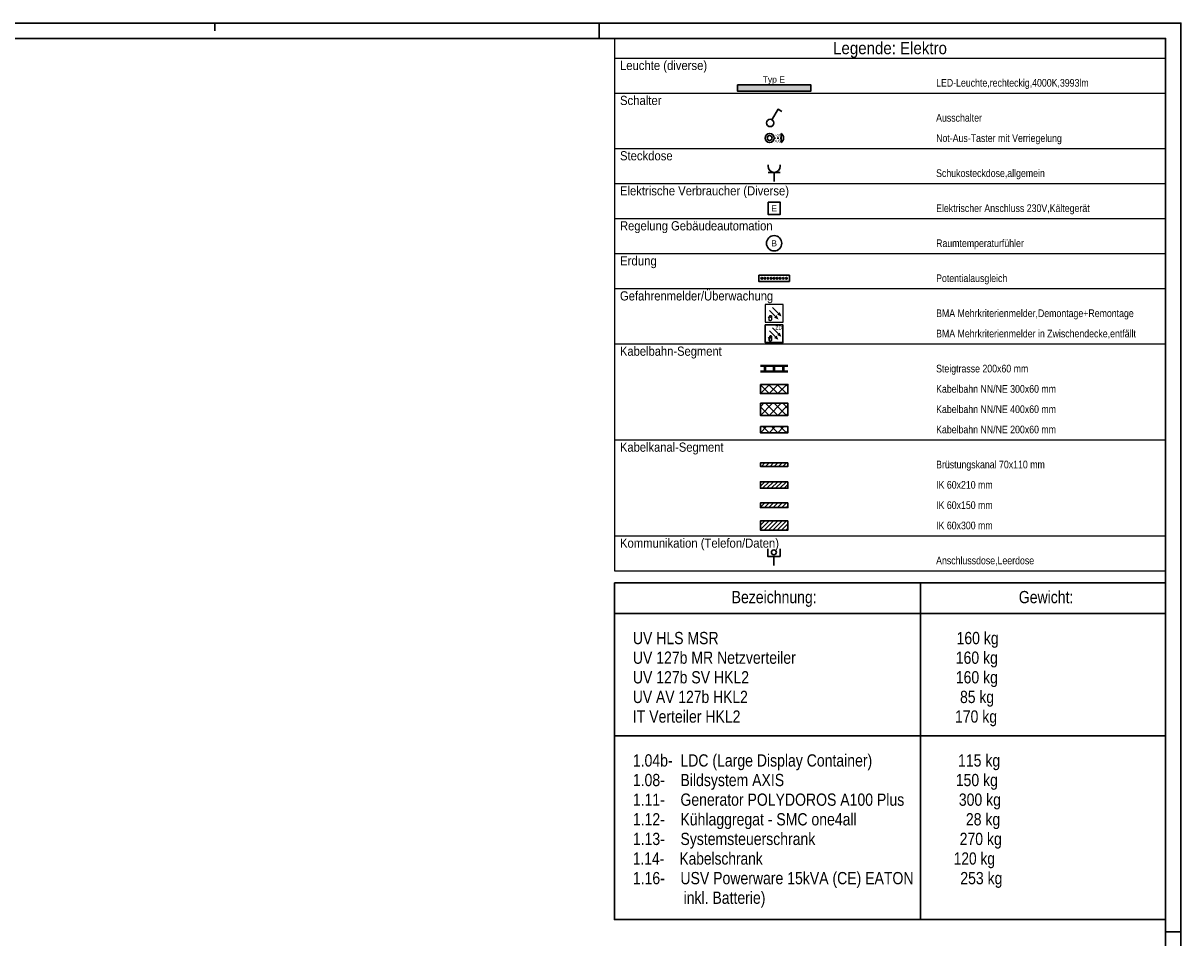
# Model space of a CAD drawing. Header units: millimetres. Extents: x -2000 to 82100, y -500 to 58900.
# Tile 21 of 21: x 44284 to 82100, y 29000 to 58900. Entities that reach past the tile are written whole.
import ezdxf
from ezdxf.enums import TextEntityAlignment as Align

# ---------------------------------------------------------------- set-up
doc = ezdxf.new("R2010")
doc.units = ezdxf.units.MM
doc.layers.add('ITB_XXX_Layout Legenden', color=7, linetype='Continuous')
doc.layers.add('ITB_XXX_Layout Rahmen', color=18, linetype='Continuous')
doc.styles.add('ARIAL', font='txt', dxfattribs={"height": 0.2})
doc.styles.add('Arial Narrow', font='txt', dxfattribs={"height": 0.2})
doc.styles.add('ARIAL NARROW_B', font='txt', dxfattribs={"height": 0.2})

# ---------------------------------------------------------------- blocks, each defined once
blk = doc.blocks.new('Rechteck-ID-30-103-132-587')
at = {"layer": 'ITB_XXX_Layout Legenden', "color": 7, "lineweight": 30}
blk.add_lwpolyline([(-9000, 500), (-9000, -500), (9000, -500), (9000, 500), (-9000, 500)], dxfattribs=at)
blk = doc.blocks.new('Text-Text- Bezeichnung--ID-30-103-132-758')
at = {"layer": 'ITB_XXX_Layout Legenden', "color": 7, "lineweight": 5, "style": 'Arial Narrow', "width": 0.999389}
blk.add_text('Bezeichnung:', height=400, dxfattribs=at).set_placement((0, 0), (2777, 0), align=Align.FIT)
blk = doc.blocks.new('Text-Text- Gewicht--ID-30-103-132-872')
at = {"layer": 'ITB_XXX_Layout Legenden', "color": 7, "lineweight": 5, "style": 'Arial Narrow', "width": 0.999679}
blk.add_text('Gewicht:', height=400, dxfattribs=at).set_placement((0, 0), (1783, 0), align=Align.FIT)
blk = doc.blocks.new('Rechteck-ID-30-103-132-911')
at = {"layer": 'ITB_XXX_Layout Legenden', "color": 7, "lineweight": 30}
blk.add_lwpolyline([(-9000, 2000), (-9000, -2000), (9000, -2000), (9000, 2000), (-9000, 2000)], dxfattribs=at)
blk = doc.blocks.new('Text-Text- UV HLS MSR                                                             160 kg--UV 127b MR Netzverteiler                                         160 kg--UV 127b SV HKL2                                                     160 kg--UV AV 127b HKL2                                                       85 kg --IT Verteiler HKL2                                                       170 kg-ID-30-103-132-915')
at = {"layer": 'ITB_XXX_Layout Legenden', "color": 7, "lineweight": 5, "style": 'Arial Narrow'}
for s, width, p, p2 in [('UV HLS MSR                                                             160 kg', 1.000388, (0, 0), (11949, 0)), ('UV 127b MR Netzverteiler                                         160 kg', 1.000083, (0, -641), (11923, -641)), ('UV 127b SV HKL2                                                     160 kg', 1.000277, (0, -1282), (11924, -1282)), ('UV AV 127b HKL2                                                       85 kg ', 0.989739, (0, -1924), (11924, -1924)), ('IT Verteiler HKL2                                                       170 kg', 1.00032, (0, -2565), (11898, -2565))]:
    blk.add_text(s, height=400, dxfattribs=dict(at, width=width)).set_placement(p, p2, align=Align.FIT)
blk = doc.blocks.new('Rechteck-ID-30-103-132-927')
at = {"layer": 'ITB_XXX_Layout Legenden', "color": 7, "lineweight": 30}
blk.add_lwpolyline([(-9000, 3000), (-9000, -3000), (9000, -3000), (9000, 3000), (-9000, 3000)], dxfattribs=at)
blk = doc.blocks.new('Text-Text- 1-04b-  LDC -Large Display Container-                      115 kg--1-08-    Bildsystem AXIS                                            150 kg--1-11-    Generator POLYDOROS A100 Plus              300 kg--1-12-    Kühlaggregat - SMC one4all                            28 kg--1-13-    Systemsteuerschrank                                     270 kg--1-14-    Kabelschrank                                                  120 kg  --1-16-    USV Powerware 15kVA -CE- EATON            253 kg--             inkl- Batterie--ID-30-103-132-931')
at = {"layer": 'ITB_XXX_Layout Legenden', "color": 7, "lineweight": 5, "style": 'Arial Narrow'}
for s, width, p, p2 in [('1.04b-  LDC (Large Display Container)                      115 kg', 0.999818, (0, 0), (11998, 0)), ('1.08-    Bildsystem AXIS                                            150 kg', 1.000197, (0, -641), (11924, -641)), ('1.11-    Generator POLYDOROS A100 Plus              300 kg', 0.999832, (0, -1282), (12024, -1282)), ('1.12-    Kühlaggregat - SMC one4all                            28 kg', 0.999944, (0, -1924), (12000, -1924)), ('1.13-    Systemsteuerschrank                                     270 kg', 0.999948, (0, -2565), (12051, -2565)), ('1.14-    Kabelschrank                                                  120 kg  ', 0.979485, (0, -3206), (12078, -3206)), ('1.16-    USV Powerware 15kVA (CE) EATON            253 kg', 0.99993, (0, -3847), (12072, -3847)), ('             inkl. Batterie)', 1.000177, (0, -4488), (4331, -4488))]:
    blk.add_text(s, height=400, dxfattribs=dict(at, width=width)).set_placement(p, p2, align=Align.FIT)
blk = doc.blocks.new('Legenden-ID-30-103-132-688')
at = {"color": 7, "lineweight": 25}
blk.add_wipeout([(0, 0), (18000, 0), (18000, 17400), (0, 17400)], dxfattribs=at).dxf.layer = 'ITB_XXX_Layout Legenden'
at = {"layer": 'ITB_XXX_Layout Legenden', "lineweight": 30}
for color, points in [(50, [(4015, 15679), (6415, 15679), (6415, 15879), (4015, 15879)]), (7, [(5297, 7687), (5216, 7605), (5355, 7548)]), (7, [(5395, 7785), (5314, 7703), (5453, 7646)])]:
    blk.add_hatch(color=color, dxfattribs=at).paths.add_polyline_path(points)
at = {"layer": 'ITB_XXX_Layout Legenden', "lineweight": 25}
for points in [[(5300, 8353), (5217, 8270), (5358, 8212)], [(5399, 8452), (5316, 8369), (5457, 8311)]]:
    blk.add_hatch(color=5, dxfattribs=at).paths.add_polyline_path(points)
at = {"layer": 'ITB_XXX_Layout Legenden', "color": 7, "lineweight": 25}
for p, q in [((0, 16759), (18000, 16759)), ((0, 15614), (18000, 15614)), ((0, 13805), (18000, 13805)), ((0, 12661), (18000, 12661)), ((0, 11516), (18000, 11516)), ((0, 10371), (18000, 10371)), ((0, 9226), (18000, 9226)), ((0, 7418), (18000, 7418)), ((0, 4281), (18000, 4281)), ((0, 1145), (18000, 1145))]:
    blk.add_line(p, q, dxfattribs=at)
at = {"layer": 'ITB_XXX_Layout Legenden', "color": 132, "lineweight": 30}
for p, q in [((5217, 14145), (5263, 14145)), ((5313, 14145), (5363, 14145)), ((5413, 14145), (5443, 14145)), ((5443, 14295), (5443, 13995)), ((5015, 13223), (5015, 13263)), ((5415, 13223), (5415, 13263)), ((5015, 13023), (5415, 13023)), ((5215, 12723), (5215, 13023))]:
    blk.add_line(p, q, dxfattribs=at)
at = {"layer": 'ITB_XXX_Layout Legenden', "color": 192, "lineweight": 30}
for p, q in [((4765, 6705), (5665, 6705)), ((4765, 6683), (5665, 6683)), ((4765, 6527), (5665, 6527)), ((4765, 6505), (5665, 6505)), ((4898, 6527), (4898, 6683)), ((4932, 6527), (4932, 6683)), ((5198, 6527), (5198, 6683)), ((5232, 6527), (5232, 6683)), ((5498, 6527), (5498, 6683)), ((5532, 6527), (5532, 6683)), ((4765, 5791), (5065, 6091)), ((4765, 6074), (4782, 6091)), ((5048, 5791), (4765, 6074)), ((5331, 5791), (5031, 6091)), ((5048, 5791), (5348, 6091)), ((5614, 5791), (5314, 6091)), ((5331, 5791), (5631, 6091)), ((5665, 6022), (5597, 6091)), ((4765, 5791), (4765, 5791)), ((5614, 5791), (5665, 5842)), ((4765, 5077), (5165, 5477)), ((4765, 5360), (4882, 5477)), ((5048, 5077), (4765, 5360)), ((5331, 5077), (4931, 5477)), ((5048, 5077), (5448, 5477)), ((5614, 5077), (5214, 5477)), ((5331, 5077), (5665, 5411)), ((5665, 5308), (5497, 5477)), ((4765, 5077), (4765, 5077)), ((5614, 5077), (5665, 5128)), ((4765, 4513), (4965, 4713)), ((5048, 4513), (4848, 4713)), ((5048, 4513), (5248, 4713)), ((5331, 4513), (5131, 4713)), ((5331, 4513), (5531, 4713)), ((5614, 4513), (5414, 4713)), ((5614, 4513), (5665, 4565)), ((4765, 4513), (4765, 4513))]:
    blk.add_line(p, q, dxfattribs=at)
at = {"layer": 'ITB_XXX_Layout Legenden', "color": 200, "lineweight": 30}
for p, q in [((4765, 3523), (4765, 3523)), ((4797, 3413), (4907, 3523)), ((4938, 3413), (5048, 3523)), ((5080, 3413), (5190, 3523)), ((5221, 3413), (5331, 3523)), ((5362, 3413), (5472, 3523)), ((5504, 3413), (5614, 3523)), ((5645, 3413), (5665, 3433)), ((4765, 2909), (4765, 2909)), ((4765, 2768), (4907, 2909)), ((4838, 2699), (5048, 2909)), ((4980, 2699), (5190, 2909)), ((5121, 2699), (5331, 2909)), ((5262, 2699), (5472, 2909)), ((5404, 2699), (5614, 2909)), ((5545, 2699), (5665, 2820)), ((4765, 2216), (4765, 2216)), ((4765, 2074), (4907, 2216)), ((4898, 2066), (5048, 2216)), ((5040, 2066), (5190, 2216)), ((5181, 2066), (5331, 2216)), ((5322, 2066), (5472, 2216)), ((5464, 2066), (5614, 2216)), ((5605, 2066), (5665, 2126)), ((4765, 1627), (4765, 1627)), ((4765, 1485), (4907, 1627)), ((4765, 1344), (5048, 1627)), ((4890, 1327), (5190, 1627)), ((5031, 1327), (5331, 1627)), ((5172, 1327), (5472, 1627)), ((5314, 1327), (5614, 1627)), ((5455, 1327), (5665, 1537)), ((5597, 1327), (5665, 1395))]:
    blk.add_line(p, q, dxfattribs=at)
at = {"layer": 'ITB_XXX_Layout Legenden', "color": 94, "lineweight": 30}
blk.add_line((5208, 171), (5208, 471), dxfattribs=at)
at = {"layer": 'ITB_XXX_Layout Legenden', "color": 7, "lineweight": 25}
blk.add_lwpolyline([(0, 17400), (0, 0), (18000, 0), (18000, 17400), (0, 17400)], dxfattribs=at)
at = {"layer": 'ITB_XXX_Layout Legenden', "color": 50, "lineweight": 30}
blk.add_lwpolyline([(4015, 15879), (4015, 15679), (6415, 15679), (6415, 15879), (4015, 15879)], dxfattribs=at)
at = {"layer": 'ITB_XXX_Layout Legenden', "color": 7, "lineweight": 30}
for points in [[(4015, 15879), (4015, 15679), (6415, 15679), (6415, 15879), (4015, 15879)], [(4926, 8036), (4926, 7458), (5504, 7458), (5504, 8036), (4926, 8036)], [(5142, 7616), (5108, 7616), (5105, 7616), (5102, 7616), (5100, 7617), (5097, 7618), (5094, 7619), (5092, 7620), (5089, 7621), (5087, 7623), (5085, 7624), (5083, 7626), (5081, 7628), (5079, 7630), (5078, 7632), (5076, 7635), (5075, 7637), (5074, 7640), (5073, 7642), (5073, 7645), (5072, 7648), (5072, 7651), (5072, 7651), (5072, 7654), (5072, 7656), (5073, 7658), (5073, 7661), (5074, 7663), (5075, 7665), (5076, 7667), (5077, 7669), (5079, 7671), (5081, 7673), (5082, 7675), (5084, 7676), (5086, 7677), (5088, 7678), (5090, 7679), (5093, 7680), (5095, 7681), (5097, 7681), (5100, 7681), (5102, 7681), (5105, 7681), (5107, 7681), (5108, 7680), (5110, 7680), (5112, 7679), (5113, 7679), (5115, 7678), (5116, 7677), (5117, 7676), (5119, 7675), (5120, 7674), (5121, 7673), (5122, 7671), (5123, 7670), (5124, 7668), (5125, 7667), (5126, 7665), (5126, 7664), (5127, 7662), (5127, 7660), (5127, 7659), (5127, 7657), (5127, 7546), (5127, 7542), (5126, 7538), (5125, 7534), (5124, 7531), (5122, 7527), (5120, 7524), (5118, 7521), (5115, 7518), (5112, 7516), (5109, 7514), (5106, 7512), (5102, 7510), (5099, 7509), (5095, 7509), (5091, 7508), (5087, 7508), (5084, 7509), (5080, 7509), (5076, 7511), (5073, 7512), (5066, 7515), (5065, 7516), (5063, 7517), (5062, 7518), (5061, 7519), (5059, 7520), (5058, 7521), (5057, 7522), (5056, 7524), (5055, 7525), (5054, 7526), (5053, 7528), (5053, 7529), (5052, 7530), (5052, 7532), (5051, 7534), (5051, 7535), (5050, 7537), (5050, 7538), (5050, 7540), (5050, 7541), (5050, 7610), (5050, 7611), (5050, 7612), (5049, 7613), (5049, 7614), (5048, 7615), (5048, 7616), (5047, 7616), (5046, 7617), (5045, 7618), (5044, 7618), (5043, 7618), (5042, 7619), (5041, 7619), (5040, 7619), (5039, 7619), (5038, 7618), (5037, 7618), (5036, 7617), (5035, 7617), (5035, 7616), (5019, 7601)], [(5060, 7842), (5256, 7646)], [(5158, 7940), (5355, 7744)]]:
    blk.add_lwpolyline(points, dxfattribs=at)
at = {"layer": 'ITB_XXX_Layout Legenden', "color": 132, "lineweight": 30}
for points in [[(5144, 14740), (5344, 15086), (5466, 15016)], [(5015, 12048), (5015, 11648), (5415, 11648), (5415, 12048), (5015, 12048)]]:
    blk.add_lwpolyline(points, dxfattribs=at)
at = {"layer": 'ITB_XXX_Layout Legenden', "color": 92, "lineweight": 30}
blk.add_lwpolyline([(4715, 9658), (4715, 9458), (5715, 9458), (5715, 9658), (4715, 9658)], dxfattribs=at)
at = {"layer": 'ITB_XXX_Layout Legenden', "color": 5, "lineweight": 25}
for points in [[(4923, 8705), (4923, 8121), (5507, 8121), (5507, 8705), (4923, 8705)], [(5142, 8281), (5107, 8281), (5104, 8282), (5101, 8282), (5098, 8282), (5096, 8283), (5093, 8284), (5091, 8285), (5088, 8287), (5086, 8288), (5084, 8290), (5082, 8292), (5080, 8294), (5078, 8296), (5076, 8298), (5075, 8300), (5074, 8303), (5073, 8306), (5072, 8308), (5071, 8311), (5071, 8314), (5071, 8316), (5071, 8317), (5071, 8319), (5071, 8322), (5071, 8324), (5072, 8327), (5073, 8329), (5074, 8331), (5075, 8333), (5076, 8335), (5078, 8337), (5079, 8339), (5081, 8341), (5083, 8342), (5085, 8343), (5087, 8344), (5089, 8345), (5092, 8346), (5094, 8347), (5096, 8347), (5099, 8347), (5101, 8347), (5103, 8347), (5105, 8347), (5107, 8346), (5109, 8346), (5110, 8345), (5112, 8345), (5114, 8344), (5115, 8343), (5117, 8342), (5118, 8341), (5119, 8340), (5120, 8339), (5121, 8337), (5122, 8336), (5123, 8334), (5124, 8333), (5125, 8331), (5125, 8330), (5126, 8328), (5126, 8326), (5126, 8325), (5126, 8323), (5126, 8210), (5126, 8207), (5125, 8203), (5124, 8199), (5123, 8195), (5121, 8192), (5119, 8189), (5117, 8186), (5114, 8183), (5111, 8180), (5108, 8178), (5105, 8176), (5101, 8175), (5098, 8174), (5094, 8173), (5090, 8173), (5086, 8173), (5082, 8173), (5079, 8174), (5075, 8175), (5071, 8177), (5065, 8180), (5063, 8181), (5062, 8182), (5060, 8182), (5059, 8183), (5058, 8185), (5057, 8186), (5056, 8187), (5055, 8188), (5054, 8189), (5053, 8191), (5052, 8192), (5051, 8194), (5051, 8195), (5050, 8197), (5049, 8198), (5049, 8200), (5049, 8201), (5049, 8203), (5048, 8205), (5048, 8206), (5048, 8275), (5048, 8276), (5048, 8277), (5048, 8278), (5047, 8279), (5047, 8280), (5046, 8281), (5045, 8282), (5045, 8282), (5044, 8283), (5043, 8283), (5042, 8284), (5041, 8284), (5040, 8284), (5039, 8284), (5037, 8284), (5036, 8284), (5035, 8283), (5034, 8283), (5034, 8282), (5033, 8281), (5017, 8266)], [(5061, 8509), (5259, 8311)], [(5159, 8609), (5357, 8410)]]:
    blk.add_lwpolyline(points, dxfattribs=at)
at = {"layer": 'ITB_XXX_Layout Legenden', "color": 192, "lineweight": 30}
for points in [[(4765, 6091), (4765, 5791), (5665, 5791), (5665, 6091), (4765, 6091)], [(4765, 5477), (4765, 5077), (5665, 5077), (5665, 5477), (4765, 5477)], [(4765, 4713), (4765, 4513), (5665, 4513), (5665, 4713), (4765, 4713)]]:
    blk.add_lwpolyline(points, dxfattribs=at)
at = {"layer": 'ITB_XXX_Layout Legenden', "color": 200, "lineweight": 30}
for points in [[(5665, 3523), (4765, 3523), (4765, 3413), (5665, 3413), (5665, 3523)], [(5665, 2909), (4765, 2909), (4765, 2699), (5665, 2699), (5665, 2909)], [(5665, 2216), (4765, 2216), (4765, 2066), (5665, 2066), (5665, 2216)], [(5665, 1627), (4765, 1627), (4765, 1327), (5665, 1327), (5665, 1627)]]:
    blk.add_lwpolyline(points, dxfattribs=at)
at = {"layer": 'ITB_XXX_Layout Legenden', "color": 94, "lineweight": 30}
blk.add_lwpolyline([(5008, 711), (5008, 471), (5408, 471), (5408, 711)], dxfattribs=at)
at = {"layer": 'ITB_XXX_Layout Legenden', "color": 132, "lineweight": 30}
for centre, radius in [((5084, 14636), 120), ((5067, 14145), 150), ((5067, 14145), 80)]:
    blk.add_circle(centre, radius, dxfattribs=at)
at = {"layer": 'ITB_XXX_Layout Legenden', "color": 210, "lineweight": 30}
blk.add_circle((5215, 10703), 250, dxfattribs=at)
at = {"layer": 'ITB_XXX_Layout Legenden', "color": 92, "lineweight": 30}
for centre in [(4815, 9558), (4915, 9558), (5015, 9558), (5115, 9558), (5215, 9558), (5315, 9558), (5415, 9558), (5515, 9558), (5615, 9558)]:
    blk.add_circle(centre, 30, dxfattribs=at)
at = {"layer": 'ITB_XXX_Layout Legenden', "color": 94, "lineweight": 30}
blk.add_circle((5208, 601), 80, dxfattribs=at)
at = {"layer": 'ITB_XXX_Layout Legenden', "color": 132, "lineweight": 30}
for centre, radius, start, end in [((5343, 14145), 180, 303.5573, 56.4427), ((5215, 13223), 200, 180, 0)]:
    blk.add_arc(centre, radius, start, end, dxfattribs=at)
at = {"layer": 'ITB_XXX_Layout Legenden', "color": 7, "lineweight": 25}
for s, height, style, width, p, p2 in [('Legende: Elektro', 400, 'ARIAL NARROW_B', 0.99986, (7141, 16885), (10859, 16885)), ('Leuchte (diverse)', 300, 'ARIAL NARROW_B', 0.999704, (180, 16368), (3026, 16368)), ('LED-Leuchte,rechteckig,4000K,3993lm', 250, 'Arial Narrow', 0.999459, (10506, 15824), (15490, 15824)), ('Schalter', 300, 'ARIAL NARROW_B', 0.999766, (180, 15223), (1536, 15223)), ('Ausschalter', 250, 'Arial Narrow', 0.999447, (10506, 14680), (12003, 14680)), ('Not-Aus-Taster mit Verriegelung', 250, 'Arial Narrow', 0.999648, (10506, 14016), (14613, 14016)), ('Steckdose', 300, 'ARIAL NARROW_B', 0.999621, (180, 13415), (1899, 13415)), ('Schukosteckdose,allgemein', 250, 'Arial Narrow', 0.999345, (10506, 12871), (14057, 12871)), ('Elektrische Verbraucher (Diverse)', 300, 'ARIAL NARROW_B', 0.999729, (180, 12270), (5700, 12270)), ('Elektrischer Anschluss 230V,Kältegerät', 250, 'Arial Narrow', 0.999565, (10506, 11726), (15521, 11726)), ('Regelung Gebäudeautomation', 300, 'ARIAL NARROW_B', 0.999857, (180, 11125), (5164, 11125)), ('Raumtemperaturfühler', 250, 'Arial Narrow', 0.999474, (10506, 10581), (13371, 10581)), ('Erdung', 300, 'ARIAL NARROW_B', 1.000214, (180, 9980), (1383, 9980)), ('Potentialausgleich', 250, 'Arial Narrow', 0.999513, (10506, 9437), (12831, 9437)), ('Gefahrenmelder/Überwachung', 300, 'ARIAL NARROW_B', 0.999762, (180, 8835), (5184, 8835)), ('BMA Mehrkriterienmelder,Demontage+Remontage', 250, 'Arial Narrow', 0.999486, (10506, 8292), (16961, 8292)), ('BMA Mehrkriterienmelder in Zwischendecke,entfällt', 250, 'Arial Narrow', 0.999576, (10506, 7628), (17033, 7628)), ('Kabelbahn-Segment', 300, 'ARIAL NARROW_B', 0.999816, (180, 7027), (3503, 7027)), ('Steigtrasse 200x60 mm', 250, 'Arial Narrow', 0.999454, (10506, 6483), (13515, 6483)), ('Kabelbahn NN/NE 300x60 mm', 250, 'Arial Narrow', 0.999556, (10506, 5819), (14422, 5819)), ('Kabelbahn NN/NE 400x60 mm', 250, 'Arial Narrow', 0.999556, (10506, 5155), (14422, 5155)), ('Kabelbahn NN/NE 200x60 mm', 250, 'Arial Narrow', 0.999556, (10506, 4492), (14422, 4492)), ('Kabelkanal-Segment', 300, 'ARIAL NARROW_B', 0.999717, (180, 3890), (3560, 3890)), ('Brüstungskanal 70x110 mm', 250, 'Arial Narrow', 0.999368, (10506, 3347), (14057, 3347)), ('IK 60x210 mm', 250, 'Arial Narrow', 0.99951, (10506, 2683), (12353, 2683)), ('IK 60x150 mm', 250, 'Arial Narrow', 0.99951, (10506, 2019), (12353, 2019)), ('IK 60x300 mm', 250, 'Arial Narrow', 0.99951, (10506, 1355), (12353, 1355)), ('Kommunikation (Telefon/Daten)', 300, 'ARIAL NARROW_B', 0.999869, (180, 754), (5373, 754)), ('Anschlussdose,Leerdose', 250, 'Arial Narrow', 0.999273, (10506, 210), (13707, 210))]:
    blk.add_text(s, height=height, dxfattribs=dict(at, style=style, width=width)).set_placement(p, p2, align=Align.FIT)
at = {"layer": 'ITB_XXX_Layout Legenden', "color": 7, "lineweight": 30, "style": 'ARIAL'}
for s, height, width, p, p2 in [('Typ E', 200, 1.000742, (4840, 15959), (5570, 15959)), ('AUS', 80, 0.800681, (5235, 14007), (5419, 14007)), ('NOT', 80, 0.8005, (5233, 14187), (5421, 14187)), ('E', 200, 1.000846, (5122, 11748), (5309, 11748)), ('B', 200, 1.000846, (5122, 10603), (5309, 10603)), ('ZD', 123.4, 1.00065, (5255, 7885), (5484, 7885))]:
    blk.add_text(s, height=height, dxfattribs=dict(at, width=width)).set_placement(p, p2, align=Align.FIT)
blk = doc.blocks.new('Blätter-ID-30-103-132-141')
at = {"layer": 'ITB_XXX_Layout Rahmen', "color": 7, "lineweight": 30}
for p, q in [((50550, 58900), (50550, 58650)), ((63100, 58900), (63100, 58400)), ((81600, 29200), (82100, 29200))]:
    blk.add_line(p, q, dxfattribs=at)
for points in [[(-2000, 58900), (-2000, -500), (82100, -500), (82100, 58900), (-2000, 58900)], [(0, 58400), (0, 0), (81600, 0), (81600, 58400), (0, 58400)]]:
    blk.add_lwpolyline(points, dxfattribs=at)

msp = doc.modelspace()

# ---------------------------------------------------------------- linework, layer by layer
at = {"layer": 'ITB_XXX_Layout Legenden', "color": 7, "lineweight": 30}
msp.add_lwpolyline([(73600, 40600), (73600, 29600)], dxfattribs=at)

# ---------------------------------------------------------------- block references
at = {"layer": 'ITB_XXX_Layout Legenden', "color": 7, "lineweight": 25}
msp.add_blockref('Legenden-ID-30-103-132-688', (63600, 41000), dxfattribs=at)
at = {"layer": 'ITB_XXX_Layout Legenden', "color": 7, "lineweight": 30}
for name, p in [('Rechteck-ID-30-103-132-587', (72600, 40100)), ('Rechteck-ID-30-103-132-911', (72600, 37600)), ('Rechteck-ID-30-103-132-927', (72600, 32600))]:
    msp.add_blockref(name, p, dxfattribs=at)
at = {"layer": 'ITB_XXX_Layout Legenden', "color": 7, "lineweight": 5}
for name, p in [('Text-Text- Bezeichnung--ID-30-103-132-758', (67427, 39939)), ('Text-Text- Gewicht--ID-30-103-132-872', (76807, 39939)), ('Text-Text- UV HLS MSR                                                             160 kg--UV 127b MR Netzverteiler                                         160 kg--UV 127b SV HKL2                                                     160 kg--UV AV 127b HKL2                                                       85 kg --IT Verteiler HKL2                                                       170 kg-ID-30-103-132-915', (64200, 38600)), ('Text-Text- 1-04b-  LDC -Large Display Container-                      115 kg--1-08-    Bildsystem AXIS                                            150 kg--1-11-    Generator POLYDOROS A100 Plus              300 kg--1-12-    Kühlaggregat - SMC one4all                            28 kg--1-13-    Systemsteuerschrank                                     270 kg--1-14-    Kabelschrank                                                  120 kg  --1-16-    USV Powerware 15kVA -CE- EATON            253 kg--             inkl- Batterie--ID-30-103-132-931', (64200, 34600))]:
    msp.add_blockref(name, p, dxfattribs=at)

# ---------------------------------------------------------------- next in the draw order: block references
at = {"layer": 'ITB_XXX_Layout Rahmen', "color": 7, "lineweight": 30}
msp.add_blockref('Blätter-ID-30-103-132-141', (0, 0), dxfattribs=at)

doc.saveas('drawing.dxf')
